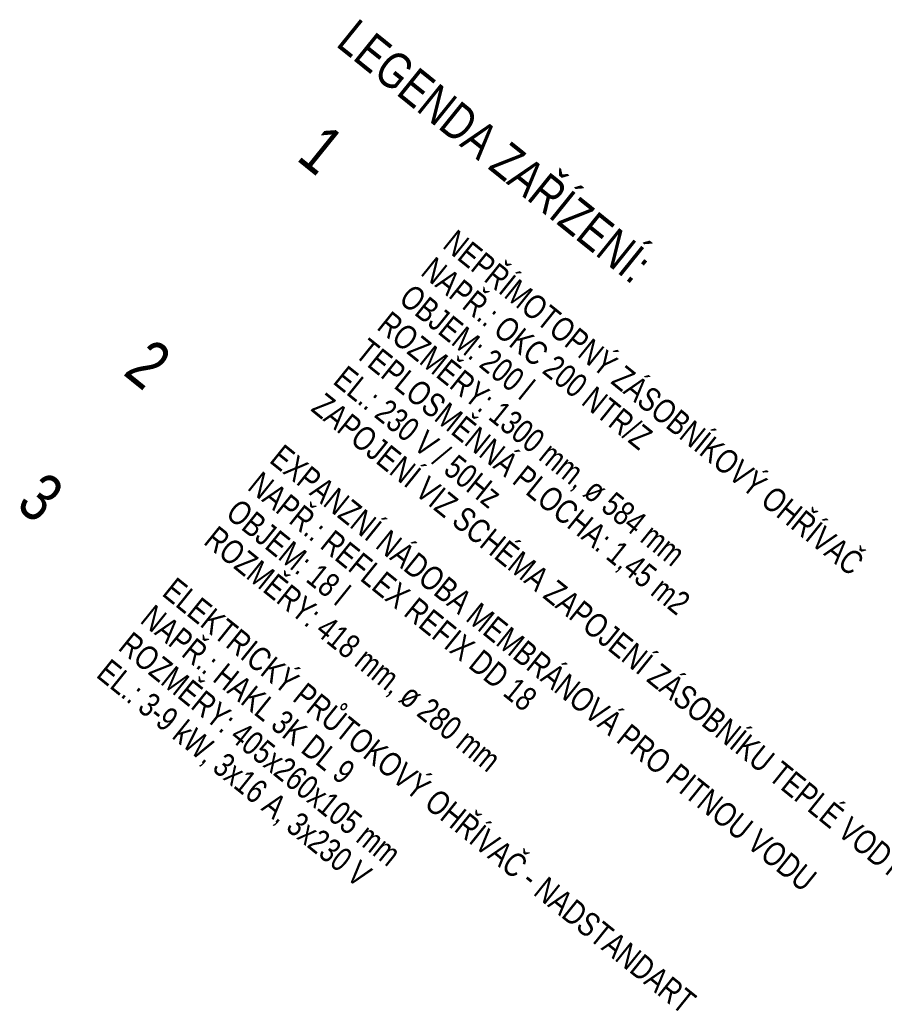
# Model space of a CAD drawing. Header units: millimetres. Extents: x -596506442 to -596040348, y -1160311056 to -1159813945.
# Tile 65 of 77: x -596425478 to -596421890, y -1159905377 to -1159901288. Entities that reach past the tile are written whole.
import ezdxf
from ezdxf.enums import TextEntityAlignment as Align

# ---------------------------------------------------------------- set-up
doc = ezdxf.new("R2010")
doc.units = ezdxf.units.MM
doc.layers.add('Z-p_sv-popis', color=7, linetype='Continuous')
doc.layers.add('ZTI-popis_ZP', color=7, linetype='Continuous', lineweight=18)
doc.layers.add('ZTI-potr_studena-popis', color=7, linetype='Continuous', lineweight=13)
doc.styles.get("Standard").update_dxf_attribs({"font": 'ic-simplex.shx', "width": 0.8})

msp = doc.modelspace()

# ---------------------------------------------------------------- texts
at = {"layer": 'Z-p_sv-popis', "ltscale": 20, "width": 0.8}
for s, p in [('NEPŘÍMOTOPNÝ ZÁSOBNÍKOVÝ OHŘÍVAČ', (-596423665.275, -1159902154.22)), ('NAPŘ.: OKC 200 NTR/Z', (-596423756.286, -1159902267.1)), ('OBJEM: 200 l', (-596423847.296, -1159902379.981)), ('ROZMĚRY: 1300 mm, ø 584 mm', (-596423938.307, -1159902492.862)), ('TEPLOSMĚNNÁ PLOCHA: 1,45 m2', (-596424029.318, -1159902605.743)), ('EL.: 230 V / 50Hz', (-596424120.328, -1159902718.624)), ('ZAPOJENÍ VIZ SCHÉMA ZAPOJENÍ ZÁSOBNÍKU TEPLÉ VODY', (-596424211.339, -1159902831.504)), ('EXPANZNÍ NÁDOBA MEMBRÁNOVÁ PRO PITNOU VODU', (-596424383.945, -1159903045.589)), ('NAPŘ.: REFLEX REFIX DD 18', (-596424474.956, -1159903158.469)), ('OBJEM: 18 l', (-596424565.966, -1159903271.35)), ('ROZMĚRY: 418 mm, ø 280 mm', (-596424656.977, -1159903384.231)), ('ELEKTRICKÝ PRŮTOKOVÝ OHŘÍVAČ - NADSTANDART', (-596424829.583, -1159903598.315)), ('NAPŘ.: HAKL 3K DL 9', (-596424920.594, -1159903711.196)), ('ROZMĚRY: 405x260x105 mm', (-596425011.604, -1159903824.077)), ('EL.: 3-9 kW, 3x16 A, 3x230 V ', (-596425102.615, -1159903936.958))]:
    msp.add_text(s, height=100, rotation=321.122374, dxfattribs=at).set_placement(p, align=Align.TOP_LEFT)
at = {"layer": 'ZTI-popis_ZP', "color": 0, "ltscale": 20, "char_height": 200, "width": 41.53802, "attachment_point": 1, "rotation": 321.122371, "line_spacing_factor": 0.748056, "bg_fill": 3, "box_fill_scale": 1, "bg_fill_color": 256, "bg_fill_true_color": 13158600, "bg_fill_transparency": 33554432}
for s, insert in [('2', (-596424928.413, -1159902603.272)), ('3', (-596425374.051, -1159903155.999))]:
    msp.add_mtext(s, dxfattribs=dict(at, insert=insert))
at = {"layer": 'ZTI-potr_studena-popis', "ltscale": 10, "width": 0.8}
msp.add_text('LEGENDA ZAŘÍZENÍ:', height=150, rotation=321.122374, dxfattribs=at).set_placement((-596424170.74, -1159901394.608))

# ---------------------------------------------------------------- next in the draw order: texts
at = {"layer": 'ZTI-popis_ZP', "color": 0, "ltscale": 20, "insert": (-596424209.743, -1159901711.903), "char_height": 200, "width": 41.53802, "attachment_point": 1, "rotation": 321.122371, "line_spacing_factor": 0.748056, "bg_fill": 3, "box_fill_scale": 1, "bg_fill_color": 256, "bg_fill_true_color": 13158600, "bg_fill_transparency": 33554432}
msp.add_mtext('1', dxfattribs=at)

doc.saveas('drawing.dxf')
